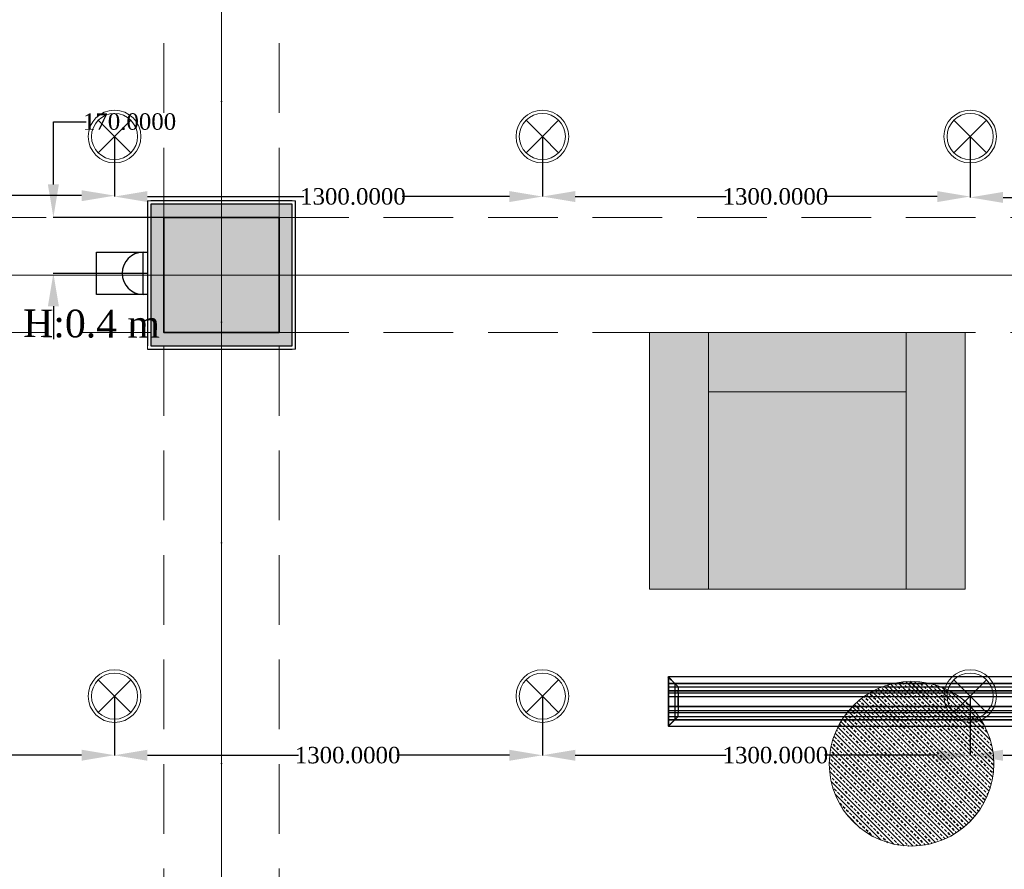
# Model space of a CAD drawing. Header units: inches. Extents: x -78787 to 29484, y -9517 to 23232.
# Tile 208 of 256: x 13718 to 16710, y -2162 to 419. Entities that reach past the tile are written whole.
import ezdxf
from ezdxf.enums import TextEntityAlignment as Align

# ---------------------------------------------------------------- set-up
doc = ezdxf.new("R2010")
doc.units = ezdxf.units.IN
doc.header["$MEASUREMENT"] = 0
doc.linetypes.add('Dot & Dashed', pattern=[670.277762, 317.5, -176.388889, 0, -176.388874])
doc.linetypes.add('Hidden', pattern=[317.5, 211.666667, -105.833333])
for name, color, linetype in [('- განათება', 7, 'Continuous'), ('- მექანიკური ნაწილი', 7, 'Continuous'), ('- საშტეფცელო როზეტები', 7, 'Continuous'), ('Edges', 7, 'Continuous'), ('New_Structural - Bearing', 7, 'Continuous'), ('Structural - Bearing', 7, 'Continuous'), ('Structural - Grid', 7, 'Continuous')]:
    doc.layers.add(name, color=color, linetype=linetype)
for name, color, linetype, lineweight in [('New_2D Drafting - General_Pen_No__38', 30, 'Continuous', 35), ('New_Structural - Bearing_Pen_No__1', 7, 'Continuous', 13), ('Structural - Bearing_Pen_No__20', 1, 'Continuous', 0)]:
    doc.layers.add(name, color=color, linetype=linetype, lineweight=lineweight)
for name, color, linetype, lineweight, true_color in [('New_2D Drafting - General_Pen_No__62', 7, 'Continuous', 20, 0xaaaaaa), ('New_2D Drafting - General_Pen_No__81', 7, 'Continuous', 20, 0x6a6a6a), ('New_Interior - Lamp_Pen_No__77', 7, 'Continuous', 20, 0xffeb28), ('New_Structural - Bearing_Pen_No__255', 7, 'Continuous', 13, 0xe8e8e8), ('New_Structural - Bearing_Pen_No__5', 7, 'Continuous', 25, 0x40a5ff), ('Structural - Bearing_Pen_No__102', 7, 'Continuous', 13, 0xcccccc), ('Structural - Bearing_Pen_No__161', 7, 'Continuous', 13, 0x6a6a6a), ('Structural - Bearing_Pen_No__28', 7, 'Continuous', 35, 0xa80f02), ('Structural - Grid_Pen_No__81', 7, 'Continuous', 20, 0x6a6a6a)]:
    doc.layers.add(name, color=color, linetype=linetype, lineweight=lineweight, true_color=true_color)
doc.styles.add('GENERATED_STYLE_2', font='txt')
doc.styles.get("Standard").update_dxf_attribs({"font": 'arial.ttf'})
doc.dimstyles.get("Standard").update_dxf_attribs({"dimtxt": 0.18, "dimasz": 0.18, "dimexe": 0.18, "dimexo": 0.0625, "dimgap": 0.09, "dimtad": 0, "dimtih": 1, "dimtoh": 1, "dimdec": 4, "dimzin": 0, "dimdsep": 46, "dimtxsty": 'Standard', "dimcen": 0.09, "dimadec": 0, "dimazin": 0, "dimtfac": 1, "dimtdec": 4, "dimtofl": 0, "dimtmove": 0, "dimatfit": 3, "dimfxl": 1, "dimtolj": 1, "dimtzin": 0, "dimarcsym": 0})

# ---------------------------------------------------------------- blocks, each defined once
blk = doc.blocks.new('Wall_167', base_point=(-10833.8, 20838))
at = {"layer": 'New_Structural - Bearing_Pen_No__255', "linetype": 'Continuous', "lineweight": 13, "true_color": 0xe8e8e8}
for points in [[(-10833.8, 20878), (-10833.8, 20838), (-10793.8, 20878)], [(-10833.8, 20838), (-10793.8, 20838), (-10793.8, 20878)], [(-10793.8, 20488), (-10793.8, 20838), (-10833.8, 20838), (-10833.8, 20488)], [(-10833.8, 20488), (-10833.8, 20448), (-10793.8, 20448)], [(-10793.8, 20488), (-10833.8, 20488), (-10793.8, 20448)]]:
    blk.add_hatch(color=254, dxfattribs=at).paths.add_polyline_path(points)
at = {"layer": 'New_Structural - Bearing_Pen_No__1', "color": 7, "linetype": 'Continuous', "lineweight": 13, "flags": 128}
for points in [[(-10783.8, 20888), (-10793.8, 20888)], [(-10783.8, 20438), (-10793.8, 20438)]]:
    blk.add_lwpolyline(points, dxfattribs=at)
at = {"layer": 'New_Structural - Bearing_Pen_No__5', "color": 161, "linetype": 'Continuous', "lineweight": 25, "true_color": 0x40a5ff}
for p, q in [((-10793.8, 20878), (-10833.8, 20878)), ((-10793.8, 20838), (-10793.8, 20878)), ((-10793.8, 20488), (-10793.8, 20838)), ((-10793.8, 20448), (-10793.8, 20488)), ((-10833.8, 20448), (-10793.8, 20448))]:
    blk.add_line(p, q, dxfattribs=at)
at = {"layer": 'New_Structural - Bearing_Pen_No__5', "color": 161, "linetype": 'Continuous', "lineweight": 25, "true_color": 0x40a5ff, "flags": 128}
blk.add_lwpolyline([(-10783.8, 20438), (-10783.8, 20888)], dxfattribs=at)
blk = doc.blocks.new('Wall_168', base_point=(-10833.8, 20488))
at = {"layer": 'New_Structural - Bearing_Pen_No__255', "linetype": 'Continuous', "lineweight": 13, "true_color": 0xe8e8e8}
for points in [[(-11183.8, 20488), (-11223.8, 20488), (-11223.8, 20448)], [(-11183.8, 20488), (-11223.8, 20448), (-11183.8, 20448)], [(-10833.8, 20488), (-11183.8, 20488), (-11183.8, 20448), (-10833.8, 20448)]]:
    blk.add_hatch(color=254, dxfattribs=at).paths.add_polyline_path(points)
at = {"layer": 'New_Structural - Bearing_Pen_No__1', "color": 7, "linetype": 'Continuous', "lineweight": 13, "flags": 128}
blk.add_lwpolyline([(-11233.8, 20438), (-11233.8, 20448)], dxfattribs=at)
at = {"layer": 'New_Structural - Bearing_Pen_No__5', "color": 161, "linetype": 'Continuous', "lineweight": 25, "true_color": 0x40a5ff}
for p, q in [((-11223.8, 20488), (-11223.8, 20448)), ((-11223.8, 20448), (-11183.8, 20448)), ((-11183.8, 20448), (-10833.8, 20448)), ((-10833.8, 20448), (-10793.8, 20448))]:
    blk.add_line(p, q, dxfattribs=at)
at = {"layer": 'New_Structural - Bearing_Pen_No__5', "color": 161, "linetype": 'Continuous', "lineweight": 25, "true_color": 0x40a5ff, "flags": 128}
blk.add_lwpolyline([(-11233.8, 20438), (-10793.8, 20438)], dxfattribs=at)
blk = doc.blocks.new('Wall_169', base_point=(-11183.8, 20488))
at = {"layer": 'New_Structural - Bearing_Pen_No__255', "linetype": 'Continuous', "lineweight": 13, "true_color": 0xe8e8e8}
for points in [[(-11223.8, 20878), (-11183.8, 20838), (-11183.8, 20878)], [(-11223.8, 20838), (-11183.8, 20838), (-11223.8, 20878)], [(-11223.8, 20488), (-11183.8, 20488), (-11183.8, 20838), (-11223.8, 20838)]]:
    blk.add_hatch(color=254, dxfattribs=at).paths.add_polyline_path(points)
at = {"layer": 'New_Structural - Bearing_Pen_No__1', "color": 7, "linetype": 'Continuous', "lineweight": 13, "flags": 128}
blk.add_lwpolyline([(-11233.8, 20888), (-11223.8, 20888)], dxfattribs=at)
at = {"layer": 'New_Structural - Bearing_Pen_No__5', "color": 161, "linetype": 'Continuous', "lineweight": 25, "true_color": 0x40a5ff}
for p, q in [((-11183.8, 20878), (-11223.8, 20878)), ((-11223.8, 20878), (-11223.8, 20838)), ((-11223.8, 20838), (-11223.8, 20488)), ((-11223.8, 20488), (-11223.8, 20448))]:
    blk.add_line(p, q, dxfattribs=at)
at = {"layer": 'New_Structural - Bearing_Pen_No__5', "color": 161, "linetype": 'Continuous', "lineweight": 25, "true_color": 0x40a5ff, "flags": 128}
blk.add_lwpolyline([(-11233.8, 20888), (-11233.8, 20448)], dxfattribs=at)
blk = doc.blocks.new('Wall_170', base_point=(-11183.8, 20838))
at = {"layer": 'New_Structural - Bearing_Pen_No__255', "linetype": 'Continuous', "lineweight": 13, "true_color": 0xe8e8e8}
blk.add_hatch(color=254, dxfattribs=at).paths.add_polyline_path([(-11183.8, 20878), (-11183.8, 20838), (-10833.8, 20838), (-10833.8, 20878)])
at = {"layer": 'New_Structural - Bearing_Pen_No__5', "color": 161, "linetype": 'Continuous', "lineweight": 25, "true_color": 0x40a5ff}
for p, q in [((-11183.8, 20878), (-11223.8, 20878)), ((-10833.8, 20878), (-11183.8, 20878)), ((-10793.8, 20878), (-10833.8, 20878))]:
    blk.add_line(p, q, dxfattribs=at)
at = {"layer": 'New_Structural - Bearing_Pen_No__5', "color": 161, "linetype": 'Continuous', "lineweight": 25, "true_color": 0x40a5ff, "flags": 128}
blk.add_lwpolyline([(-10793.8, 20888), (-11223.8, 20888)], dxfattribs=at)
blk = doc.blocks.new('Column_29', base_point=(-11008.8, 20663))
at = {"layer": 'Structural - Bearing_Pen_No__161', "linetype": 'Continuous', "lineweight": 0, "true_color": 0x6a6a6a}
blk.add_hatch(color=251, dxfattribs=at).paths.add_polyline_path([(-10833.8, 20488), (-10833.8, 20838), (-11183.8, 20838), (-11183.8, 20488)])
at = {"layer": 'Structural - Bearing_Pen_No__20', "color": 1, "linetype": 'Continuous', "lineweight": 0}
for p, q in [((-11008.8, 20743), (-11008.8, 20918)), ((-11088.8, 20663), (-11263.8, 20663)), ((-10928.8, 20663), (-10753.8, 20663)), ((-11008.8, 20583), (-11008.8, 20408))]:
    blk.add_line(p, q, dxfattribs=at)
blk.add_point((-11008.8, 20663), dxfattribs=at)
at = {"layer": 'Structural - Bearing_Pen_No__28', "color": 14, "linetype": 'Continuous', "lineweight": 35, "true_color": 0xa80f02, "flags": 128}
blk.add_lwpolyline([(-10833.8, 20488), (-10833.8, 20838), (-11183.8, 20838), (-11183.8, 20488)], close=True, dxfattribs=at)
blk = doc.blocks.new('Standard grid marker')
at = {"layer": 'Structural - Grid_Pen_No__81', "color": 251, "linetype": 'Continuous', "lineweight": 20, "true_color": 0x6a6a6a}
blk.add_line((1000, 0), (51328.1, 0), dxfattribs=at)
at = {"layer": 'Structural - Grid_Pen_No__81', "color": 251, "lineweight": 20, "true_color": 0x6a6a6a, "style": 'GENERATED_STYLE_2'}
for tag, p in [('AC_MarkerText_1_0', (-100, -144)), ('AC_MarkerText_1_1', (52428.1, -144))]:
    blk.add_attdef(tag, text='', height=100, rotation=180, dxfattribs=at).set_placement(p, align=Align.TOP_CENTER)
blk = doc.blocks.new('Standard grid marker_2')
at = {"layer": 'Structural - Grid_Pen_No__81', "color": 251, "linetype": 'Continuous', "lineweight": 20, "true_color": 0x6a6a6a}
blk.add_line((1000, 0), (27734.9, 0), dxfattribs=at)
at = {"layer": 'Structural - Grid_Pen_No__81', "color": 251, "lineweight": 20, "true_color": 0x6a6a6a, "style": 'GENERATED_STYLE_2'}
for tag, p in [('AC_MarkerText_1_0', (-1.5, -46.7)), ('AC_MarkerText_1_1', (28933.4, -46.7))]:
    blk.add_attdef(tag, text='', height=100, rotation=270, dxfattribs=at).set_placement(p, align=Align.TOP_CENTER)
blk = doc.blocks.new('Beam_3', base_point=(-11008.8, 14663))
at = {"layer": 'Structural - Bearing_Pen_No__102', "color": 254, "linetype": 'Dot & Dashed', "lineweight": 13, "true_color": 0xcccccc}
blk.add_line((-11008.8, 14663), (-11008.8, 39096.2), dxfattribs=at)
at = {"layer": 'Structural - Bearing_Pen_No__102', "color": 254, "linetype": 'Hidden', "lineweight": 13, "true_color": 0xcccccc}
for p, q in [((-11183.8, 20838), (-11183.8, 26488)), ((-10833.8, 20838), (-10833.8, 26488)), ((-11183.8, 14838), (-11183.8, 20488)), ((-10833.8, 14838), (-10833.8, 20488))]:
    blk.add_line(p, q, dxfattribs=at)
blk = doc.blocks.new('Beam_11', base_point=(-47008.8, 20663))
at = {"layer": 'Structural - Bearing_Pen_No__102', "color": 254, "linetype": 'Hidden', "lineweight": 13, "true_color": 0xcccccc}
for p, q in [((-16833.8, 20838), (-11183.8, 20838)), ((-10833.8, 20838), (-5183.8, 20838)), ((-16833.8, 20488), (-11183.8, 20488)), ((-10833.8, 20488), (-5183.8, 20488))]:
    blk.add_line(p, q, dxfattribs=at)
at = {"layer": 'Structural - Bearing_Pen_No__102', "color": 254, "linetype": 'Dot & Dashed', "lineweight": 13, "true_color": 0xcccccc}
blk.add_line((-47008.8, 20663), (991.2, 20663), dxfattribs=at)
blk = doc.blocks.new('- საშტეფცელო როზეტი IP22')
at = {"layer": '- საშტეფცელო როზეტები', "color": 5}
for p, q in [((8536.7, 3822.7), (8536.7, 3888.1)), ((8472.6, 3758.6), (8600.9, 3758.6))]:
    blk.add_line(p, q, dxfattribs=at)
blk.add_arc((8536.7, 3758.6), 64.1, 0, 180, dxfattribs=at)
blk = doc.blocks.new('1 ჩარჩო')
at = {"layer": '- საშტეფცელო როზეტები', "color": 5}
blk.add_lwpolyline([(7775.1, 3905.1), (7903.3, 3905.1), (7903.3, 3750.1), (7775.1, 3750.1)], close=True, dxfattribs=at)
blk = doc.blocks.new('lineardiffplan')
blk.add_lwpolyline([(393.1, 274.9), (1492.8, 274.9), (1492.8, 124.4), (393.1, 124.4)], close=True)
at = {"layer": 'Edges'}
for p, q in [((392.8, 274.9), (392.8, 274.6)), ((393.1, 274.9), (392.8, 274.9)), ((422.8, 244.9), (392.8, 274.9)), ((392.8, 274.6), (392.9, 274.5)), ((392.9, 125.2), (392.9, 274.5)), ((412.4, 255), (392.9, 274.5)), ((393.1, 274.9), (393.2, 274.8)), ((393.2, 274.8), (412.7, 255.3)), ((1462.8, 244.9), (1492.8, 274.9)), ((1472.9, 255.3), (1492.4, 274.8)), ((1473.2, 254.9), (1492.8, 274.5)), ((1492.4, 274.8), (1492.5, 274.9)), ((1492.8, 274.9), (1492.5, 274.9)), ((1492.8, 274.5), (1492.8, 274.9)), ((1492.8, 274.5), (1492.8, 274.5)), ((1492.8, 125.4), (1492.8, 274.5)), ((1492.8, 255.3), (392.9, 255.3)), ((392.9, 254.9), (1492.8, 254.9)), ((392.9, 244.9), (1492.8, 244.9)), ((412.4, 144.7), (412.4, 255)), ((412.8, 254.6), (412.4, 255)), ((412.7, 255.3), (413.1, 254.9)), ((412.8, 145.1), (412.8, 254.6)), ((412.8, 254.6), (422.8, 244.6)), ((413.1, 254.9), (423.1, 244.9)), ((422.8, 244.6), (422.8, 244.9)), ((422.8, 244.9), (423.1, 244.9)), ((422.8, 244.6), (422.8, 244.6)), ((422.8, 244.6), (422.8, 233.2)), ((423.1, 244.9), (423.1, 244.9)), ((1472.5, 254.9), (1462.5, 244.9)), ((1462.5, 244.9), (1462.5, 244.9)), ((1462.5, 244.9), (1462.8, 244.9)), ((1462.8, 244.9), (1462.9, 244.6)), ((1462.8, 244.5), (1462.9, 244.6)), ((1462.8, 233.2), (1462.8, 244.5)), ((1462.9, 244.6), (1472.8, 254.5)), ((1472.9, 255.3), (1472.5, 254.9)), ((1472.8, 254.5), (1473.2, 254.9)), ((1472.8, 254.5), (1472.8, 145.3)), ((1473.2, 144.9), (1473.2, 254.9)), ((392.9, 233.2), (1492.8, 233.2)), ((392.9, 233), (1492.8, 233)), ((392.9, 226.8), (1492.8, 226.8)), ((392.9, 226.5), (1492.8, 226.5)), ((392.9, 214.9), (1492.8, 214.9)), ((1492.8, 214.8), (392.9, 214.8)), ((422.4, 214.9), (422.3, 214.9)), ((422.8, 214.9), (422.4, 214.9)), ((422.8, 233), (422.8, 233.2)), ((422.8, 226.8), (422.8, 233)), ((422.8, 226.5), (422.8, 226.8)), ((422.8, 214.9), (422.8, 226.5)), ((422.8, 184.9), (422.8, 214.9)), ((423.2, 214.9), (422.8, 214.9)), ((423.2, 214.8), (422.8, 214.9)), ((423.2, 214.8), (423.2, 214.9)), ((423.2, 214.8), (423.2, 184.9)), ((1462.8, 214.9), (1462.4, 214.9)), ((1462.4, 214.9), (1462.4, 214.8)), ((1462.8, 214.9), (1462.4, 214.8)), ((1462.4, 184.9), (1462.4, 214.8)), ((1462.8, 233), (1462.8, 233.2)), ((1462.8, 226.8), (1462.8, 233)), ((1462.8, 226.5), (1462.8, 226.8)), ((1462.8, 214.9), (1462.8, 226.5)), ((1462.8, 214.9), (1462.8, 184.9)), ((1462.8, 214.9), (1463.2, 214.9)), ((1463.2, 214.9), (1463.3, 214.9)), ((1492.8, 184.9), (392.9, 184.9)), ((422.4, 184.9), (422.3, 184.9)), ((422.8, 184.9), (422.4, 184.9)), ((422.8, 184.9), (423.2, 184.9)), ((422.8, 173.2), (422.8, 184.9)), ((1462.4, 184.9), (1462.8, 184.9)), ((1462.8, 173.2), (1462.8, 184.9)), ((1463.2, 184.9), (1462.8, 184.9)), ((1463.2, 184.9), (1463.3, 184.9)), ((392.8, 124.9), (422.8, 154.9)), ((392.9, 173.2), (1492.8, 173.2)), ((392.9, 173), (1492.8, 173)), ((392.9, 166.8), (1492.8, 166.8)), ((392.9, 166.5), (1492.8, 166.5)), ((392.9, 154.9), (1492.8, 154.9)), ((412.8, 145.1), (422.8, 155.1)), ((423.1, 154.8), (413.1, 144.9)), ((422.8, 173), (422.8, 173.2)), ((422.8, 173), (422.8, 166.8)), ((422.8, 166.5), (422.8, 166.8)), ((422.8, 155.1), (422.8, 166.5)), ((422.8, 154.9), (422.8, 155.1)), ((422.8, 155.1), (422.8, 155.1)), ((423.1, 154.8), (422.8, 154.9)), ((423.1, 154.8), (423.1, 154.9)), ((1462.5, 154.8), (1462.4, 154.9)), ((1462.8, 154.9), (1462.5, 154.8)), ((1462.5, 154.8), (1472.4, 144.9)), ((1462.8, 173), (1462.8, 173.2)), ((1462.8, 166.8), (1462.8, 173)), ((1462.8, 166.5), (1462.8, 166.8)), ((1462.8, 155.3), (1462.8, 166.5)), ((1462.9, 155.2), (1462.8, 155.3)), ((1462.9, 155.2), (1462.8, 154.9)), ((1462.8, 154.9), (1492.8, 124.9)), ((1472.8, 145.3), (1462.9, 155.2)), ((392.9, 125.2), (392.8, 125.1)), ((392.8, 125.1), (392.8, 124.9)), ((392.8, 124.9), (393.1, 124.9)), ((1492.8, 144.9), (392.9, 144.9)), ((392.9, 125.2), (412.4, 144.7)), ((392.9, 144.5), (1492.8, 144.5)), ((393.2, 124.9), (393.1, 124.9)), ((412.7, 144.5), (393.2, 124.9)), ((412.8, 145.1), (412.4, 144.7)), ((412.7, 144.5), (413.1, 144.9)), ((1472.4, 144.9), (1472.8, 144.5)), ((1473.2, 144.9), (1472.8, 145.3)), ((1472.8, 144.5), (1492.4, 124.9)), ((1473.2, 144.9), (1492.8, 125.4)), ((1492.4, 124.9), (1492.8, 124.9)), ((1492.4, 124.9), (1492.4, 124.9)), ((1492.8, 125.3), (1492.8, 125.4)), ((1492.8, 124.9), (1492.8, 125.3))]:
    blk.add_line(p, q, dxfattribs=at)
blk = doc.blocks.new('Recessed Spot')
at = {"layer": 'New_Interior - Lamp_Pen_No__77', "color": 2, "linetype": 'Continuous', "lineweight": 20, "true_color": 0xffeb28}
for q in [(-49.5, 49.5), (49.5, 49.5), (-49.5, -49.5), (49.5, -49.5)]:
    blk.add_line((0, 0), q, dxfattribs=at)
at = {"layer": 'New_Interior - Lamp_Pen_No__77', "color": 2, "linetype": 'Continuous', "lineweight": 20, "true_color": 0xffeb28, "flags": 128}
blk.add_lwpolyline([(80, 0, 1), (-80, 0, 1)], format="xyb", close=True, dxfattribs=at)
at = {"layer": 'New_Interior - Lamp_Pen_No__77', "color": 2, "linetype": 'Continuous', "lineweight": 20, "true_color": 0xffeb28}
blk.add_circle((0, 0), 70, dxfattribs=at)
blk = doc.blocks.new('*D975')
at = {"layer": '- განათება', "color": 0, "lineweight": -2, "transparency": 16777216}
for p, q in [((12705.9, 63.9), (12705.9, -115.8)), ((14005.9, 63.9), (14005.9, -115.8)), ((12805.9, -115.6), (13264.5, -115.6)), ((13905.9, -115.6), (13563.8, -115.6))]:
    blk.add_line(p, q, dxfattribs=at)
at = {"layer": '- განათება', "color": 0, "transparency": 16777216}
for points in [[(12805.9, -99), (12805.9, -132.3), (12705.9, -115.6)], [(13905.9, -99), (13905.9, -132.3), (14005.9, -115.6)]]:
    blk.add_solid(points, dxfattribs=at)
at = {"layer": 'Defpoints', "color": 0, "transparency": 16777216}
for p in [(12705.9, 64), (14005.9, 64), (14005.9, -115.6)]:
    blk.add_point(p, dxfattribs=at)
at = {"layer": '- განათება', "color": 0, "transparency": 16777216, "insert": (13414.1, -115.6), "char_height": 50, "attachment_point": 5}
blk.add_mtext('\\A1;{\\fSylfaen|b0|i0|c0|p18;1300.0000}', dxfattribs=at)
blk = doc.blocks.new('*D988')
at = {"layer": '- განათება', "color": 0, "lineweight": -2, "transparency": 16777216}
for p, q in [((12705.9, -1636.1), (12705.9, -1815.8)), ((14005.9, -1636.1), (14005.9, -1815.8)), ((12805.9, -1815.6), (13264.5, -1815.6)), ((13905.9, -1815.6), (13563.8, -1815.6))]:
    blk.add_line(p, q, dxfattribs=at)
at = {"layer": '- განათება', "color": 0, "transparency": 16777216}
for points in [[(12805.9, -1799), (12805.9, -1832.3), (12705.9, -1815.6)], [(13905.9, -1799), (13905.9, -1832.3), (14005.9, -1815.6)]]:
    blk.add_solid(points, dxfattribs=at)
at = {"layer": 'Defpoints', "color": 0, "transparency": 16777216}
for p in [(12705.9, -1636), (14005.9, -1636), (14005.9, -1815.6)]:
    blk.add_point(p, dxfattribs=at)
at = {"layer": '- განათება', "color": 0, "transparency": 16777216, "insert": (13414.1, -1815.6), "char_height": 50, "attachment_point": 5}
blk.add_mtext('\\A1;{\\fSylfaen|b0|i0|c0|p18;1300.0000}', dxfattribs=at)
blk = doc.blocks.new('*D993')
at = {"layer": '- განათება', "color": 0, "lineweight": -2, "transparency": 16777216}
for p, q in [((14005.9, -1636.1), (14005.9, -1816)), ((15305.9, -1636.1), (15305.9, -1816)), ((14105.9, -1815.8), (14564.5, -1815.8)), ((15205.9, -1815.8), (14863.8, -1815.8))]:
    blk.add_line(p, q, dxfattribs=at)
at = {"layer": '- განათება', "color": 0, "transparency": 16777216}
for points in [[(14105.9, -1799.1), (14105.9, -1832.5), (14005.9, -1815.8)], [(15205.9, -1799.1), (15205.9, -1832.5), (15305.9, -1815.8)]]:
    blk.add_solid(points, dxfattribs=at)
at = {"layer": 'Defpoints', "color": 0, "transparency": 16777216}
for p in [(14005.9, -1636), (15305.9, -1636), (15305.9, -1815.8)]:
    blk.add_point(p, dxfattribs=at)
at = {"layer": '- განათება', "color": 0, "transparency": 16777216, "insert": (14714.1, -1815.8), "char_height": 50, "attachment_point": 5}
blk.add_mtext('\\A1;{\\fSylfaen|b0|i0|c0|p18;1300.0000}', dxfattribs=at)
blk = doc.blocks.new('*D994')
at = {"layer": '- განათება', "color": 0, "lineweight": -2, "transparency": 16777216}
for p, q in [((15305.9, -1636.1), (15305.9, -1816)), ((16605.9, -1636.1), (16605.9, -1816)), ((15405.9, -1815.8), (15864.5, -1815.8)), ((16505.9, -1815.8), (16163.8, -1815.8))]:
    blk.add_line(p, q, dxfattribs=at)
at = {"layer": '- განათება', "color": 0, "transparency": 16777216}
for points in [[(15405.9, -1799.1), (15405.9, -1832.5), (15305.9, -1815.8)], [(16505.9, -1799.1), (16505.9, -1832.5), (16605.9, -1815.8)]]:
    blk.add_solid(points, dxfattribs=at)
at = {"layer": 'Defpoints', "color": 0, "transparency": 16777216}
for p in [(15305.9, -1636), (16605.9, -1636), (16605.9, -1815.8)]:
    blk.add_point(p, dxfattribs=at)
at = {"layer": '- განათება', "color": 0, "transparency": 16777216, "insert": (16014.1, -1815.8), "char_height": 50, "attachment_point": 5}
blk.add_mtext('\\A1;{\\fSylfaen|b0|i0|c0|p18;1300.0000}', dxfattribs=at)
blk = doc.blocks.new('*D995')
at = {"layer": '- განათება', "color": 0, "lineweight": -2, "transparency": 16777216}
for p, q in [((16605.9, -1636.1), (16605.9, -1816)), ((17905.9, -1636.1), (17905.9, -1816)), ((16705.9, -1815.8), (17164.5, -1815.8)), ((17805.9, -1815.8), (17463.8, -1815.8))]:
    blk.add_line(p, q, dxfattribs=at)
at = {"layer": '- განათება', "color": 0, "transparency": 16777216}
for points in [[(16705.9, -1799.1), (16705.9, -1832.5), (16605.9, -1815.8)], [(17805.9, -1799.1), (17805.9, -1832.5), (17905.9, -1815.8)]]:
    blk.add_solid(points, dxfattribs=at)
at = {"layer": 'Defpoints', "color": 0, "transparency": 16777216}
for p in [(16605.9, -1636), (17905.9, -1636), (17905.9, -1815.8)]:
    blk.add_point(p, dxfattribs=at)
at = {"layer": '- განათება', "color": 0, "transparency": 16777216, "insert": (17314.1, -1815.8), "char_height": 50, "attachment_point": 5}
blk.add_mtext('\\A1;{\\fSylfaen|b0|i0|c0|p18;1300.0000}', dxfattribs=at)
blk = doc.blocks.new('*D997')
at = {"layer": '- განათება', "color": 0, "lineweight": -2, "transparency": 16777216}
for p, q in [((14005.9, 63.9), (14005.9, -118.5)), ((15305.9, 63.9), (15305.9, -118.5)), ((14105.9, -118.3), (14580.7, -118.3)), ((15205.9, -118.3), (14880, -118.3))]:
    blk.add_line(p, q, dxfattribs=at)
at = {"layer": '- განათება', "color": 0, "transparency": 16777216}
for points in [[(14105.9, -101.7), (14105.9, -135), (14005.9, -118.3)], [(15205.9, -101.7), (15205.9, -135), (15305.9, -118.3)]]:
    blk.add_solid(points, dxfattribs=at)
at = {"layer": 'Defpoints', "color": 0, "transparency": 16777216}
for p in [(14005.9, 64), (15305.9, 64), (15305.9, -118.3)]:
    blk.add_point(p, dxfattribs=at)
at = {"layer": '- განათება', "color": 0, "transparency": 16777216, "insert": (14730.3, -118.3), "char_height": 50, "attachment_point": 5}
blk.add_mtext('\\A1;{\\fSylfaen|b0|i0|c0|p18;1300.0000}', dxfattribs=at)
blk = doc.blocks.new('*D998')
at = {"layer": '- განათება', "color": 0, "lineweight": -2, "transparency": 16777216}
for p, q in [((15305.9, 63.9), (15305.9, -118.5)), ((16605.9, 63.9), (16605.9, -118.5)), ((15405.9, -118.3), (15864.5, -118.3)), ((16505.9, -118.3), (16163.8, -118.3))]:
    blk.add_line(p, q, dxfattribs=at)
at = {"layer": '- განათება', "color": 0, "transparency": 16777216}
for points in [[(15405.9, -101.7), (15405.9, -135), (15305.9, -118.3)], [(16505.9, -101.7), (16505.9, -135), (16605.9, -118.3)]]:
    blk.add_solid(points, dxfattribs=at)
at = {"layer": 'Defpoints', "color": 0, "transparency": 16777216}
for p in [(15305.9, 64), (16605.9, 64), (16605.9, -118.3)]:
    blk.add_point(p, dxfattribs=at)
at = {"layer": '- განათება', "color": 0, "transparency": 16777216, "insert": (16014.1, -118.3), "char_height": 50, "attachment_point": 5}
blk.add_mtext('\\A1;{\\fSylfaen|b0|i0|c0|p18;1300.0000}', dxfattribs=at)
blk = doc.blocks.new('*D999')
at = {"layer": '- განათება', "color": 0, "lineweight": -2, "transparency": 16777216}
for p, q in [((16605.9, 63.9), (16605.9, -121.1)), ((17905.9, 63.9), (17905.9, -121.1)), ((16705.9, -121), (17180.3, -121)), ((17805.9, -121), (17479.5, -121))]:
    blk.add_line(p, q, dxfattribs=at)
at = {"layer": '- განათება', "color": 0, "transparency": 16777216}
for points in [[(16705.9, -104.3), (16705.9, -137.6), (16605.9, -121)], [(17805.9, -104.3), (17805.9, -137.6), (17905.9, -121)]]:
    blk.add_solid(points, dxfattribs=at)
at = {"layer": 'Defpoints', "color": 0, "transparency": 16777216}
for p in [(16605.9, 64), (17905.9, 64), (17905.9, -121)]:
    blk.add_point(p, dxfattribs=at)
at = {"layer": '- განათება', "color": 0, "transparency": 16777216, "insert": (17329.9, -121), "char_height": 50, "attachment_point": 5}
blk.add_mtext('\\A1;{\\fSylfaen|b0|i0|c0|p18;1300.0000}', dxfattribs=at)
blk = doc.blocks.new('*D1223')
at = {"layer": '- საშტეფცელო როზეტები', "color": 0, "lineweight": -2, "transparency": 16777216}
for p, q in [((13820, -81.6), (13820, 109)), ((13820, 109), (13920, 109)), ((14155.9, -181.6), (13819.8, -181.6)), ((14105.9, -351.6), (13819.8, -351.6)), ((13820, -451.6), (13820, -551.6))]:
    blk.add_line(p, q, dxfattribs=at)
at = {"layer": '- საშტეფცელო როზეტები', "color": 0, "transparency": 16777216}
for points in [[(13803.3, -81.6), (13836.7, -81.6), (13820, -181.6)], [(13803.3, -451.6), (13836.7, -451.6), (13820, -351.6)]]:
    blk.add_solid(points, dxfattribs=at)
at = {"layer": 'Defpoints', "color": 0, "transparency": 16777216}
for p in [(14155.9, -181.6), (13820, -351.6), (14105.9, -351.6)]:
    blk.add_point(p, dxfattribs=at)
at = {"layer": '- საშტეფცელო როზეტები', "color": 0, "transparency": 16777216, "insert": (14051.5, 109), "char_height": 50, "attachment_point": 5}
blk.add_mtext('\\A1;{\\fSylfaen|b0|i0|c0|p18;170.0000}', dxfattribs=at)

msp = doc.modelspace()

# ---------------------------------------------------------------- hatches: boundary and pattern name
at = {"layer": 'New_2D Drafting - General_Pen_No__38', "linetype": 'Continuous', "lineweight": 35}
h = msp.add_hatch(dxfattribs=at)
h.set_pattern_fill('ANSI33', color=30, style=0, pattern_type=2)
h.set_pattern_definition([(315, (-3654755.297, -2288075.098), (13.25825215, 13.25825215), []), (315, (-3654742.039, -2288075.098), (13.25825215, 13.25825215), [9.375, -4.6875])])
h.paths.add_polyline_path([(16177.72646, -1841.53258, -1), (16677.72646, -1841.53258, -1)])
at = {"layer": 'New_2D Drafting - General_Pen_No__81', "linetype": 'Continuous', "lineweight": 20, "true_color": 0x6a6a6a}
msp.add_hatch(color=251, dxfattribs=at).paths.add_polyline_path([(15631.05261, -1311.64486), (16591.05261, -1311.64486), (16591.05261, -531.64486), (15631.05261, -531.64486)])

# ---------------------------------------------------------------- linework, layer by layer
at = {"layer": 'New_2D Drafting - General_Pen_No__62', "color": 253, "linetype": 'Continuous', "lineweight": 20, "true_color": 0xaaaaaa, "flags": 128}
for points in [[(15631.05261, -1311.64486), (15811.05261, -1311.64486), (15811.05261, -531.64486), (15631.05261, -531.64486)], [(15811.05261, -531.64486), (15811.05261, -711.64486), (16411.05261, -711.64486), (16411.05261, -531.64486)], [(16591.05261, -1311.64486), (16411.05261, -1311.64486), (16411.05261, -531.64486), (16591.05261, -531.64486)]]:
    msp.add_lwpolyline(points, close=True, dxfattribs=at)
msp.add_lwpolyline([(15811.05261, -1311.64486), (16411.05261, -1311.64486)], dxfattribs=at)
at = {"layer": 'New_2D Drafting - General_Pen_No__62', "color": 253, "linetype": 'Continuous', "lineweight": 20, "true_color": 0xaaaaaa}
msp.add_circle((16427.72646, -1841.53258), 250, dxfattribs=at)

# ---------------------------------------------------------------- block references
at = {"layer": '- განათება', "color": 3, "linetype": 'Continuous', "lineweight": 20, "zscale": 1000}
msp.add_blockref('Recessed Spot', (14005.93152, 63.9634), dxfattribs=at)
at = {"layer": '- განათება', "color": 2, "linetype": 'Continuous', "lineweight": 20, "true_color": 0xffeb28, "zscale": 1000}
for p in [(15305.93152, 63.9634), (16605.93152, 63.9634), (14005.93152, -1636.0366), (15305.93152, -1636.0366), (16605.93152, -1636.0366)]:
    msp.add_blockref('Recessed Spot', p, dxfattribs=at)
at = {"layer": '- მექანიკური ნაწილი', "xscale": -1, "rotation": 180}
msp.add_blockref('lineardiffplan', (15295.64156, -1452.96486), dxfattribs=at)
at = {"layer": '- საშტეფცელო როზეტები', "rotation": 89.99999999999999}
for name, p in [('1 ჩარჩო', (17855.994, -8190.85253)), ('- საშტეფცელო როზეტი IP22', (17851.51735, -8888.38646))]:
    msp.add_blockref(name, p, dxfattribs=at)
at = {"layer": 'New_Structural - Bearing', "color": 7, "lineweight": 35}
for name, p in [('Wall_169', (14155.93152, -531.64486)), ('Wall_170', (14155.93152, -181.64486)), ('Wall_167', (14505.93152, -181.64486)), ('Wall_168', (14505.93152, -531.64486))]:
    msp.add_blockref(name, p, dxfattribs=at)
at = {"layer": 'Structural - Bearing', "color": 254, "lineweight": 13, "true_color": 0xcccccc}
for name, p in [('Beam_3', (14330.93152, -6356.64486)), ('Beam_11', (-21669.06848, -356.64486))]:
    msp.add_blockref(name, p, dxfattribs=at)
at = {"layer": 'Structural - Bearing', "color": 14, "lineweight": 35, "true_color": 0xa80f02}
msp.add_blockref('Column_29', (14330.93152, -356.64486), dxfattribs=at)
at = {"layer": 'Structural - Grid', "color": 8, "linetype": 'Continuous', "lineweight": 15, "zscale": 1000}
for name, p, rotation in [('Standard grid marker_2', (14330.93152, -9316.57065), 90), ('Standard grid marker', (29284.00379, -356.64486), 180)]:
    msp.add_blockref(name, p, dxfattribs=dict(at, rotation=rotation))

# ---------------------------------------------------------------- texts
at = {"layer": '- საშტეფცელო როზეტები', "color": 5, "insert": (14144.18353, -463.4753), "char_height": 83.9644685, "attachment_point": 3, "rotation": 359.68932566}
msp.add_mtext_dynamic_manual_height_columns('{\\fSylfaen|b0|i0|c0|p18;H:0.4 m}', width=710.9466492, gutter_width=1.70068, heights=[0], dxfattribs=at)

# ---------------------------------------------------------------- dimensions: what is measured, and where the dimension line sits
at = {"layer": '- განათება', "color": 1}
for base, p1, p2, picture, middle in [((14005.93152, -115.62), (12705.93152, 63.9634), (14005.93152, 63.9634), '*D975', (13414.12999, -115.62)), ((15305.93152, -118.3227), (14005.93152, 63.9634), (15305.93152, 63.9634), '*D997', (14730.3462, -118.3227)), ((16605.93152, -118.3227), (15305.93152, 63.9634), (16605.93152, 63.9634), '*D998', (16014.12999, -118.3227)), ((17905.93152, -120.95236), (16605.93152, 63.9634), (17905.93152, 63.9634), '*D999', (17329.90793, -120.95236)), ((14005.93152, -1815.62), (12705.93152, -1636.0366), (14005.93152, -1636.0366), '*D988', (13414.12999, -1815.62)), ((15305.93152, -1815.8), (14005.93152, -1636.0366), (15305.93152, -1636.0366), '*D993', (14714.12999, -1815.8)), ((16605.93152, -1815.8), (15305.93152, -1636.0366), (16605.93152, -1636.0366), '*D994', (16014.12999, -1815.8)), ((17905.93152, -1815.8), (16605.93152, -1636.0366), (17905.93152, -1636.0366), '*D995', (17314.12999, -1815.8))]:
    dim = msp.add_linear_dim(base=base, p1=p1, p2=p2, text='{\\fSylfaen|b0|i0|c0|p18;<>}', dimstyle='Standard', override={"dimtxt": 50, "dimasz": 100}, dxfattribs=at)
    dim.commit()
    dim.dimension.update_dxf_attribs({"geometry": picture, "text_midpoint": middle, "dimtype": 160})
at = {"layer": '- საშტეფცელო როზეტები', "color": 1}
dim = msp.add_linear_dim(base=(13819.98749, -351.64486), p1=(14155.93152, -181.64486), p2=(14105.93152, -351.64486), angle=270, text='{\\fSylfaen|b0|i0|c0|p18;<>}', dimstyle='Standard', override={"dimtxt": 50, "dimasz": 100}, dxfattribs=at)
dim.commit()
dim.dimension.update_dxf_attribs({"geometry": '*D1223', "text_midpoint": (14051.5, 109), "dimtype": 160})

doc.saveas('drawing.dxf')
